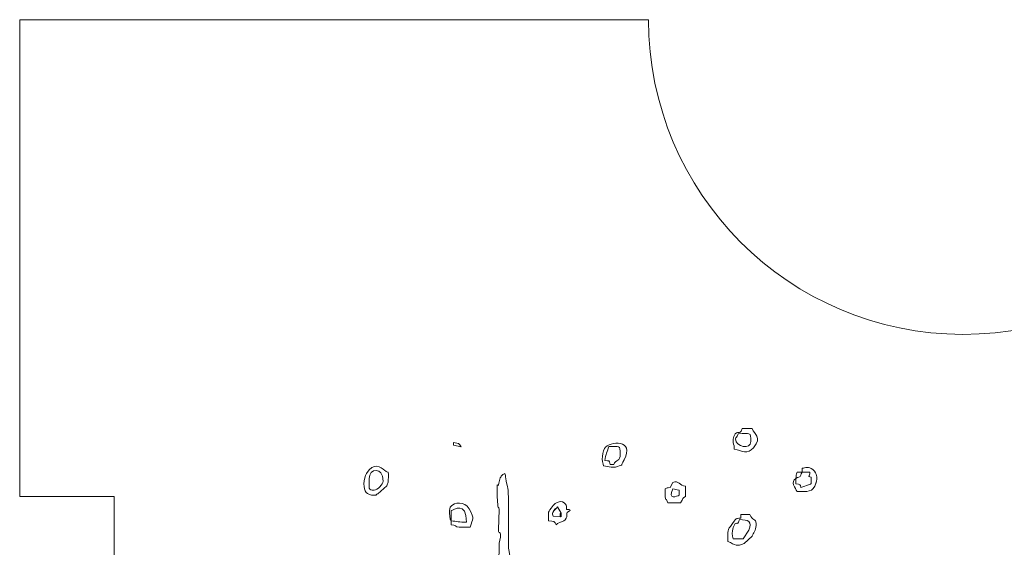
# Model space of a CAD drawing. Header units: millimetres. Extents: x -811 to 1340, y -192 to 870.
# Tile 140 of 256: x 486 to 517, y 247 to 264. Entities that reach past the tile are written whole.
import ezdxf

# ---------------------------------------------------------------- set-up
doc = ezdxf.new("R2010")
doc.units = ezdxf.units.MM
doc.header["$MEASUREMENT"] = 0
doc.layers.add('layer 1', color=7, linetype='Continuous')

msp = doc.modelspace()

# ---------------------------------------------------------------- linework, layer by layer
at = {"layer": 'layer 1', "color": 250, "lineweight": 9}
msp.add_open_spline([(545.8618, 229.1878), (545.8618, 229.1878), (545.8618, 214.0378), (545.8618, 214.0378), (545.8618, 214.0378), (545.8618, 214.0378), (525.8618, 214.0378), (525.8618, 214.0378), (525.8618, 214.0378), (525.8618, 214.0378), (525.8618, 217.0378), (525.8618, 217.0378), (525.8618, 217.0378), (525.8618, 217.0378), (505.8618, 217.0378), (505.8618, 217.0378), (505.8618, 217.0378), (505.8618, 217.0378), (505.8618, 214.0378), (505.8618, 214.0378), (505.8618, 214.0378), (505.8618, 214.0378), (485.8618, 214.0378), (485.8618, 214.0378), (485.8618, 214.0378), (485.8618, 214.0378), (485.8618, 229.1878), (485.8618, 229.1878), (485.8618, 229.1878), (485.8618, 229.1878), (488.8618, 229.1878), (488.8618, 229.1878), (488.8618, 229.1878), (488.8618, 229.1878), (488.8618, 248.8878), (488.8618, 248.8878), (488.8618, 248.8878), (488.8618, 248.8878), (485.8618, 248.8878), (485.8618, 248.8878), (485.8618, 248.8878), (485.8618, 248.8878), (485.8618, 264.0378), (485.8618, 264.0378), (485.8618, 264.0378), (485.8618, 264.0378), (505.8617, 264.0378), (505.8617, 264.0378), (505.8617, 264.0378), (505.8617, 258.5159), (510.3399, 254.0378), (515.8617, 254.0378), (515.8617, 254.0378), (521.3835, 254.0378), (525.8617, 258.5159), (525.8617, 264.0378), (525.8617, 264.0378), (525.8617, 264.0378), (545.8618, 264.0378), (545.8618, 264.0378), (545.8618, 264.0378), (545.8618, 264.0378), (545.8618, 248.8878), (545.8618, 248.8878), (545.8618, 248.8878), (545.8618, 248.8878), (542.8618, 248.8878), (542.8618, 248.8878), (542.8618, 248.8878), (542.8618, 248.8878), (542.8618, 229.1878), (542.8618, 229.1878), (542.8618, 229.1878), (542.8618, 229.1878), (545.8618, 229.1878), (545.8618, 229.1878)], degree=3, knots=[0, 0, 0, 0, 0.05, 0.05, 0.05, 0.05, 0.1, 0.1, 0.1, 0.1, 0.15, 0.15, 0.15, 0.15, 0.2, 0.2, 0.2, 0.2, 0.25, 0.25, 0.25, 0.25, 0.3, 0.3, 0.3, 0.3, 0.35, 0.35, 0.35, 0.35, 0.4, 0.4, 0.4, 0.4, 0.45, 0.45, 0.45, 0.45, 0.5, 0.5, 0.5, 0.5, 0.55, 0.55, 0.55, 0.55, 0.6, 0.6, 0.6, 0.6, 0.65, 0.65, 0.65, 0.65, 0.7, 0.7, 0.7, 0.7, 0.75, 0.75, 0.75, 0.75, 0.8, 0.8, 0.8, 0.8, 0.85, 0.85, 0.85, 0.85, 0.9, 0.9, 0.9, 0.9, 1, 1, 1, 1], dxfattribs=at)
at = {"layer": 'layer 1', "color": 114, "lineweight": 9}
for points, knots in [([(508.5484, 250.6764), (508.5484, 250.5277), (508.585, 250.5794), (508.5892, 250.3911), (508.5892, 250.3911), (508.8431, 250.332), (509.0055, 250.2057), (509.197, 250.4354), (509.197, 250.4354), (509.4881, 250.7844), (509.2118, 250.8482), (509.1597, 251.0433), (509.1597, 251.0433), (509.1597, 251.0433), (508.8337, 251.0433), (508.8337, 251.0433), (508.8337, 251.0433), (508.7611, 250.7714), (508.6892, 251.0571), (508.5802, 250.8077), (508.5802, 250.8077), (508.5738, 250.7931), (508.5484, 250.7074), (508.5484, 250.6764)], [0, 0, 0, 0, 0.1428571, 0.1428571, 0.1428571, 0.1428571, 0.2857143, 0.2857143, 0.2857143, 0.2857143, 0.4285714, 0.4285714, 0.4285714, 0.4285714, 0.5714286, 0.5714286, 0.5714286, 0.5714286, 0.7142857, 0.7142857, 0.7142857, 0.7142857, 1, 1, 1, 1]), ([(508.6298, 250.7172), (508.6298, 250.7724), (508.6739, 250.7399), (508.7114, 250.8802), (508.7114, 250.8802), (509.0837, 250.8802), (509.1189, 250.9462), (509.1189, 250.6357), (509.1189, 250.6357), (509.1189, 250.3646), (508.6298, 250.4489), (508.6298, 250.7172)], [0, 0, 0, 0, 0.25, 0.25, 0.25, 0.25, 0.5, 0.5, 0.5, 0.5, 1, 1, 1, 1]), ([(499.6632, 250.5134), (499.6632, 250.5134), (499.9064, 250.4664), (499.9064, 250.4664), (499.9064, 250.4664), (499.8359, 250.5707), (499.8262, 250.5814), (499.6632, 250.5949), (499.6632, 250.5949), (499.6632, 250.5949), (499.6632, 250.5134), (499.6632, 250.5134)], [0, 0, 0, 0, 0.25, 0.25, 0.25, 0.25, 0.5, 0.5, 0.5, 0.5, 1, 1, 1, 1]), ([(504.3911, 250.0651), (504.3911, 249.955), (504.4105, 249.9527), (504.4318, 249.8613), (504.4318, 249.8613), (504.5748, 249.828), (504.7732, 249.7841), (504.9292, 249.8544), (504.9292, 249.8544), (505.0495, 249.9086), (504.9754, 249.8415), (505.072, 250.0294), (505.072, 250.0294), (505.0741, 250.0334), (505.0795, 250.0435), (505.0817, 250.0475), (505.0817, 250.0475), (505.4401, 250.7044), (504.6221, 250.6641), (504.4574, 250.4063), (504.4574, 250.4063), (504.4078, 250.3284), (504.3911, 250.1842), (504.3911, 250.0651)], [0, 0, 0, 0, 0.1428571, 0.1428571, 0.1428571, 0.1428571, 0.2857143, 0.2857143, 0.2857143, 0.2857143, 0.4285714, 0.4285714, 0.4285714, 0.4285714, 0.5714286, 0.5714286, 0.5714286, 0.5714286, 0.7142857, 0.7142857, 0.7142857, 0.7142857, 1, 1, 1, 1]), ([(504.7579, 249.902), (504.7579, 249.902), (504.6356, 249.902), (504.6356, 249.902), (504.6356, 249.902), (504.5964, 250.049), (504.632, 250.011), (504.4726, 250.0243), (504.4726, 250.0243), (504.4896, 250.2284), (504.5579, 250.314), (504.5949, 250.4726), (504.5949, 250.4726), (504.9344, 250.4726), (504.9617, 250.5337), (504.9617, 250.2281), (504.9617, 250.2281), (504.9617, 249.9896), (504.8163, 250.0632), (504.7579, 249.902)], [0, 0, 0, 0, 0.1666667, 0.1666667, 0.1666667, 0.1666667, 0.3333333, 0.3333333, 0.3333333, 0.3333333, 0.5, 0.5, 0.5, 0.5, 0.6666667, 0.6666667, 0.6666667, 0.6666667, 1, 1, 1, 1]), ([(496.8102, 249.2907), (496.8102, 249.0467), (496.8958, 248.9238), (497.1363, 248.9238), (497.1363, 248.9238), (497.3097, 248.9238), (497.1378, 248.9223), (497.2225, 248.9546), (497.2225, 248.9546), (497.228, 248.9567), (497.2413, 248.9612), (497.2471, 248.9636), (497.2471, 248.9636), (497.2471, 248.9636), (497.5334, 249.2196), (497.5334, 249.2196), (497.5334, 249.2196), (497.558, 249.2631), (497.5697, 249.3051), (497.5763, 249.3397), (497.5763, 249.3397), (497.5955, 249.4396), (497.5846, 249.5548), (497.5846, 249.6575), (497.5846, 249.6575), (497.4962, 249.6811), (497.54, 249.6658), (497.4775, 249.7145), (497.4775, 249.7145), (497.3383, 249.823), (497.1204, 249.9875), (496.8926, 249.6159), (496.8926, 249.6159), (496.8442, 249.5369), (496.8102, 249.4209), (496.8102, 249.2907)], [0, 0, 0, 0, 0.1, 0.1, 0.1, 0.1, 0.2, 0.2, 0.2, 0.2, 0.3, 0.3, 0.3, 0.3, 0.4, 0.4, 0.4, 0.4, 0.5, 0.5, 0.5, 0.5, 0.6, 0.6, 0.6, 0.6, 0.7, 0.7, 0.7, 0.7, 0.8, 0.8, 0.8, 0.8, 1, 1, 1, 1]), ([(497.1363, 249.0869), (496.9408, 249.0869), (496.9732, 249.1162), (496.9732, 249.4537), (496.9732, 249.4537), (496.9732, 249.775), (497.4216, 249.8474), (497.4216, 249.3722), (497.4216, 249.3722), (497.4216, 249.2736), (497.2349, 249.0869), (497.1363, 249.0869)], [0, 0, 0, 0, 0.25, 0.25, 0.25, 0.25, 0.5, 0.5, 0.5, 0.5, 1, 1, 1, 1]), ([(501.2935, 249.6167), (501.3218, 249.4957), (501.315, 249.5116), (501.3344, 249.3694), (501.3344, 249.3694), (501.3344, 249.3694), (501.3796, 249.1915), (501.3796, 249.1915), (501.3796, 249.1915), (501.4312, 249.0399), (501.3901, 247.5062), (501.4092, 247.2403), (501.4092, 247.2403), (501.4092, 247.2403), (501.4134, 247.1907), (501.4134, 247.1907), (501.4134, 247.1907), (501.4294, 247.1043), (501.394, 247.2664), (501.4281, 247.1405), (501.4281, 247.1405), (501.4281, 247.1405), (501.4973, 246.723), (501.4973, 246.723), (501.4973, 246.723), (501.4973, 246.723), (502.394, 246.723), (502.394, 246.723), (502.394, 246.723), (502.3842, 246.606), (502.3762, 246.6193), (502.373, 246.5463), (502.373, 246.5463), (502.3452, 245.9078), (501.9139, 246.2229), (501.7826, 246.2339), (501.7826, 246.2339), (501.6783, 246.1348), (501.7274, 246.1816), (501.661, 246.0413), (501.661, 246.0413), (501.5315, 245.7675), (501.255, 245.8941), (501.0897, 245.9078), (501.0897, 245.9078), (501.1465, 246.0453), (501.0873, 245.9156), (501.1024, 246.1168), (501.1024, 246.1168), (501.1228, 246.3877), (501.1406, 246.0755), (501.1713, 246.3562), (501.1713, 246.3562), (501.0543, 246.3809), (500.9992, 246.4024), (500.9291, 246.2871), (500.9291, 246.2871), (500.8283, 246.1213), (500.9826, 246.3578), (500.8898, 246.1775), (500.8898, 246.1775), (500.8838, 246.1659), (500.8164, 246.0772), (500.8094, 246.0687), (500.8094, 246.0687), (500.6111, 245.8336), (500.2438, 245.7609), (500.0282, 245.9847), (500.0282, 245.9847), (499.927, 246.0897), (499.9485, 246.1291), (499.9485, 246.3154), (499.9485, 246.3154), (499.9536, 246.3182), (499.9631, 246.3275), (499.9646, 246.3225), (499.9646, 246.3225), (499.9661, 246.3174), (499.9787, 246.3294), (499.9809, 246.3308), (499.9809, 246.3308), (499.9809, 246.3308), (500.082, 246.4189), (500.082, 246.4189), (500.082, 246.4189), (500.1938, 246.5494), (499.9863, 246.5192), (500.5191, 246.5192), (500.5191, 246.5192), (500.5623, 246.6592), (500.4329, 246.4373), (500.8133, 246.6725), (500.8133, 246.6725), (500.8819, 246.715), (500.9251, 246.7407), (500.9719, 246.8006), (500.9719, 246.8006), (501.186, 247.0746), (501.0931, 247.0865), (501.1113, 247.3993), (501.1113, 247.3993), (501.1113, 247.3993), (501.1501, 247.5958), (501.1501, 247.5958), (501.1501, 247.5958), (501.1784, 247.8061), (501.0897, 247.658), (501.0897, 247.8234), (501.0897, 247.8234), (501.0897, 247.8234), (501.1081, 248.4736), (501.1081, 248.4736), (501.1081, 248.4736), (501.0904, 248.6502), (501.049, 248.3259), (501.049, 249.1684), (501.049, 249.1684), (501.049, 249.364), (501.0541, 249.1251), (501.0997, 249.3095), (501.0997, 249.3095), (501.0997, 249.3095), (501.1452, 249.4794), (501.1452, 249.4794), (501.1452, 249.4794), (501.1507, 249.4889), (501.1703, 249.5166), (501.1777, 249.5254), (501.1777, 249.5254), (501.2371, 249.5956), (501.1982, 249.5823), (501.2935, 249.6167)], [0, 0, 0, 0, 0.0294118, 0.0294118, 0.0294118, 0.0294118, 0.0588235, 0.0588235, 0.0588235, 0.0588235, 0.0882353, 0.0882353, 0.0882353, 0.0882353, 0.1176471, 0.1176471, 0.1176471, 0.1176471, 0.1470588, 0.1470588, 0.1470588, 0.1470588, 0.1764706, 0.1764706, 0.1764706, 0.1764706, 0.2058824, 0.2058824, 0.2058824, 0.2058824, 0.2352941, 0.2352941, 0.2352941, 0.2352941, 0.2647059, 0.2647059, 0.2647059, 0.2647059, 0.2941176, 0.2941176, 0.2941176, 0.2941176, 0.3235294, 0.3235294, 0.3235294, 0.3235294, 0.3529412, 0.3529412, 0.3529412, 0.3529412, 0.3823529, 0.3823529, 0.3823529, 0.3823529, 0.4117647, 0.4117647, 0.4117647, 0.4117647, 0.4411765, 0.4411765, 0.4411765, 0.4411765, 0.4705882, 0.4705882, 0.4705882, 0.4705882, 0.5, 0.5, 0.5, 0.5, 0.5294118, 0.5294118, 0.5294118, 0.5294118, 0.5588235, 0.5588235, 0.5588235, 0.5588235, 0.5882353, 0.5882353, 0.5882353, 0.5882353, 0.6176471, 0.6176471, 0.6176471, 0.6176471, 0.6470588, 0.6470588, 0.6470588, 0.6470588, 0.6764706, 0.6764706, 0.6764706, 0.6764706, 0.7058824, 0.7058824, 0.7058824, 0.7058824, 0.7352941, 0.7352941, 0.7352941, 0.7352941, 0.7647059, 0.7647059, 0.7647059, 0.7647059, 0.7941176, 0.7941176, 0.7941176, 0.7941176, 0.8235294, 0.8235294, 0.8235294, 0.8235294, 0.8529412, 0.8529412, 0.8529412, 0.8529412, 0.8823529, 0.8823529, 0.8823529, 0.8823529, 0.9117647, 0.9117647, 0.9117647, 0.9117647, 0.9411765, 0.9411765, 0.9411765, 0.9411765, 1, 1, 1, 1]), ([(510.7493, 249.6575), (510.7493, 249.6575), (510.9938, 249.6575), (510.9938, 249.6575), (510.9938, 249.6575), (510.9798, 249.4897), (510.899, 249.5394), (511.0346, 249.4944), (511.0346, 249.4944), (511.0346, 249.4944), (511.0346, 249.2907), (511.0346, 249.2907), (511.0346, 249.2907), (511.0252, 249.2873), (511.0118, 249.289), (511.0078, 249.2768), (511.0078, 249.2768), (511.0078, 249.2768), (510.7085, 249.1684), (510.7085, 249.1684), (510.7085, 249.1684), (510.6682, 249.2798), (510.7106, 249.2522), (510.5455, 249.2907), (510.5455, 249.2907), (510.5455, 249.2907), (510.5455, 249.4537), (510.5455, 249.4537), (510.5455, 249.4537), (510.3632, 249.3512), (510.5297, 249.1531), (510.5862, 249.0461), (510.5862, 249.0461), (510.9149, 249.0461), (511.0856, 248.993), (511.1859, 249.3124), (511.1859, 249.3124), (511.1875, 249.3172), (511.1907, 249.3287), (511.192, 249.3334), (511.192, 249.3334), (511.2308, 249.4645), (511.2291, 249.5652), (511.1403, 249.6844), (511.1403, 249.6844), (511.1356, 249.6907), (511.127, 249.6999), (511.1219, 249.7055), (511.1219, 249.7055), (511.1219, 249.7055), (511.0848, 249.7385), (511.0848, 249.7385), (511.0848, 249.7385), (510.9495, 249.846), (510.8495, 249.8031), (510.7493, 249.7798), (510.7493, 249.7798), (510.7493, 249.7798), (510.7493, 249.6575), (510.7493, 249.6575)], [0, 0, 0, 0, 0.0625, 0.0625, 0.0625, 0.0625, 0.125, 0.125, 0.125, 0.125, 0.1875, 0.1875, 0.1875, 0.1875, 0.25, 0.25, 0.25, 0.25, 0.3125, 0.3125, 0.3125, 0.3125, 0.375, 0.375, 0.375, 0.375, 0.4375, 0.4375, 0.4375, 0.4375, 0.5, 0.5, 0.5, 0.5, 0.5625, 0.5625, 0.5625, 0.5625, 0.625, 0.625, 0.625, 0.625, 0.6875, 0.6875, 0.6875, 0.6875, 0.75, 0.75, 0.75, 0.75, 0.8125, 0.8125, 0.8125, 0.8125, 0.875, 0.875, 0.875, 0.875, 1, 1, 1, 1]), ([(510.5455, 249.4537), (510.726, 249.5492), (510.6538, 249.477), (510.7493, 249.6575), (510.7493, 249.6575), (510.7493, 249.6575), (510.5862, 249.6575), (510.5862, 249.6575), (510.5862, 249.6575), (510.5646, 249.5646), (510.5546, 249.5638), (510.5455, 249.4537)], [0, 0, 0, 0, 0.25, 0.25, 0.25, 0.25, 0.5, 0.5, 0.5, 0.5, 1, 1, 1, 1]), ([(506.5513, 249.1684), (506.4251, 249.1577), (506.4742, 249.1689), (506.3882, 249.1276), (506.3882, 249.1276), (506.3882, 248.5958), (506.4005, 248.9387), (506.4697, 248.6793), (506.4697, 248.6793), (506.4697, 248.6793), (506.8773, 248.6793), (506.8773, 248.6793), (506.8773, 248.6793), (506.9787, 248.8306), (506.928, 248.8377), (507.0404, 248.8832), (507.0404, 248.8832), (507.0404, 248.8832), (507.0404, 249.2091), (507.0404, 249.2091), (507.0404, 249.2091), (506.8446, 249.2306), (506.8331, 249.4114), (506.6328, 249.3314), (506.6328, 249.3314), (506.6328, 249.3314), (506.5513, 249.1684), (506.5513, 249.1684)], [0, 0, 0, 0, 0.125, 0.125, 0.125, 0.125, 0.25, 0.25, 0.25, 0.25, 0.375, 0.375, 0.375, 0.375, 0.5, 0.5, 0.5, 0.5, 0.625, 0.625, 0.625, 0.625, 0.75, 0.75, 0.75, 0.75, 1, 1, 1, 1]), ([(506.6328, 249.1276), (506.7257, 249.106), (506.7265, 249.0961), (506.8366, 249.0869), (506.8366, 249.0869), (506.8366, 249.0869), (506.8366, 248.9238), (506.8366, 248.9238), (506.8366, 248.9238), (506.7723, 248.8878), (506.458, 248.7635), (506.6328, 249.1276)], [0, 0, 0, 0, 0.25, 0.25, 0.25, 0.25, 0.5, 0.5, 0.5, 0.5, 1, 1, 1, 1]), ([(499.5817, 248.1088), (499.5817, 248.1088), (499.5817, 247.9865), (499.5817, 247.9865), (499.5817, 247.9865), (499.8874, 247.961), (499.4699, 247.905), (500.1931, 247.905), (500.1931, 247.905), (500.2648, 248.2128), (500.3505, 248.1372), (500.1551, 248.4885), (500.1551, 248.4885), (500.0047, 248.7589), (499.676, 248.6842), (499.5901, 248.5895), (499.5901, 248.5895), (499.5229, 248.5155), (499.5354, 248.4896), (499.5351, 248.3538), (499.5351, 248.3538), (499.5351, 248.3538), (499.5564, 248.1651), (499.5564, 248.1651), (499.5564, 248.1651), (499.5587, 248.1564), (499.5661, 248.1429), (499.5683, 248.1362), (499.5683, 248.1362), (499.5705, 248.1296), (499.5763, 248.1173), (499.5817, 248.1088)], [0, 0, 0, 0, 0.1111111, 0.1111111, 0.1111111, 0.1111111, 0.2222222, 0.2222222, 0.2222222, 0.2222222, 0.3333333, 0.3333333, 0.3333333, 0.3333333, 0.4444444, 0.4444444, 0.4444444, 0.4444444, 0.5555556, 0.5555556, 0.5555556, 0.5555556, 0.6666667, 0.6666667, 0.6666667, 0.6666667, 0.7777778, 0.7777778, 0.7777778, 0.7777778, 1, 1, 1, 1]), ([(499.5817, 248.1088), (499.5817, 248.1088), (499.5817, 248.4348), (499.5817, 248.4348), (499.5817, 248.4348), (499.6634, 248.4566), (500.0708, 248.7507), (500.0708, 248.068), (500.0708, 248.068), (499.8343, 248.068), (499.7568, 248.0941), (499.5817, 248.1088)], [0, 0, 0, 0, 0.25, 0.25, 0.25, 0.25, 0.5, 0.5, 0.5, 0.5, 1, 1, 1, 1]), ([(502.6793, 248.1088), (502.8518, 248.0943), (502.8782, 248.0995), (502.9239, 247.9865), (502.9239, 247.9865), (502.9332, 247.9963), (502.96, 248.0202), (502.9673, 248.0245), (502.9673, 248.0245), (503.1108, 248.1081), (503.1511, 248.0681), (503.2137, 248.145), (503.2137, 248.145), (503.3308, 248.2892), (503.1674, 248.3521), (503.3722, 248.4348), (503.3722, 248.4348), (503.3223, 248.4725), (503.418, 248.4612), (503.2499, 248.4756), (503.2499, 248.4756), (503.2471, 248.6004), (503.2743, 248.5666), (503.2156, 248.645), (503.2156, 248.645), (503.1255, 248.7653), (502.922, 248.7612), (502.7617, 248.5154), (502.7617, 248.5154), (502.6445, 248.3359), (502.6793, 248.3938), (502.6793, 248.1088)], [0, 0, 0, 0, 0.1111111, 0.1111111, 0.1111111, 0.1111111, 0.2222222, 0.2222222, 0.2222222, 0.2222222, 0.3333333, 0.3333333, 0.3333333, 0.3333333, 0.4444444, 0.4444444, 0.4444444, 0.4444444, 0.5555556, 0.5555556, 0.5555556, 0.5555556, 0.6666667, 0.6666667, 0.6666667, 0.6666667, 0.7777778, 0.7777778, 0.7777778, 0.7777778, 1, 1, 1, 1]), ([(503.0461, 248.234), (503.0461, 248.234), (502.8324, 248.2611), (502.8324, 248.2611), (502.8324, 248.2611), (502.7957, 248.3825), (502.7882, 248.3301), (502.8507, 248.4234), (502.8507, 248.4234), (503.0146, 248.6681), (502.6932, 248.2367), (502.9126, 248.4877), (502.9126, 248.4877), (502.9516, 248.5322), (502.9267, 248.4878), (502.9638, 248.5579), (502.9638, 248.5579), (502.9638, 248.5579), (503.0869, 248.3569), (503.0869, 248.3569), (503.0869, 248.3569), (503.0869, 248.158), (503.0882, 248.2763), (503.0461, 248.234)], [0, 0, 0, 0, 0.1428571, 0.1428571, 0.1428571, 0.1428571, 0.2857143, 0.2857143, 0.2857143, 0.2857143, 0.4285714, 0.4285714, 0.4285714, 0.4285714, 0.5714286, 0.5714286, 0.5714286, 0.5714286, 0.7142857, 0.7142857, 0.7142857, 0.7142857, 1, 1, 1, 1]), ([(503.0461, 248.234), (503.0461, 248.4211), (503.046, 248.3093), (503.0869, 248.3569), (503.0869, 248.3569), (503.0869, 248.3569), (502.9638, 248.5579), (502.9638, 248.5579), (502.9638, 248.5579), (502.9267, 248.4878), (502.9516, 248.5322), (502.9126, 248.4877), (502.9126, 248.4877), (502.6932, 248.2367), (503.0146, 248.6681), (502.8507, 248.4234), (502.8507, 248.4234), (502.7882, 248.3301), (502.7957, 248.3825), (502.8324, 248.2611), (502.8324, 248.2611), (502.8324, 248.2611), (503.0461, 248.234), (503.0461, 248.234)], [0, 0, 0, 0, 0.1428571, 0.1428571, 0.1428571, 0.1428571, 0.2857143, 0.2857143, 0.2857143, 0.2857143, 0.4285714, 0.4285714, 0.4285714, 0.4285714, 0.5714286, 0.5714286, 0.5714286, 0.5714286, 0.7142857, 0.7142857, 0.7142857, 0.7142857, 1, 1, 1, 1]), ([(508.793, 248.1903), (508.6033, 248.186), (508.6973, 248.2268), (508.463, 247.9311), (508.463, 247.9311), (508.359, 247.7997), (508.3854, 247.7225), (508.3854, 247.4566), (508.3854, 247.4566), (508.6238, 247.3422), (508.6619, 247.2805), (508.9023, 247.3899), (508.9023, 247.3899), (508.9023, 247.3899), (509.1522, 247.6245), (509.1522, 247.6245), (509.1522, 247.6245), (509.1565, 247.6315), (509.163, 247.6421), (509.1674, 247.6495), (509.1674, 247.6495), (509.2376, 247.7672), (509.282, 247.8467), (509.282, 248.0272), (509.282, 248.0272), (509.282, 248.1946), (509.1561, 248.0971), (509.0782, 248.3125), (509.0782, 248.3125), (509.0782, 248.3125), (508.793, 248.3125), (508.793, 248.3125), (508.793, 248.3125), (508.793, 248.3125), (508.793, 248.1903), (508.793, 248.1903)], [0, 0, 0, 0, 0.1, 0.1, 0.1, 0.1, 0.2, 0.2, 0.2, 0.2, 0.3, 0.3, 0.3, 0.3, 0.4, 0.4, 0.4, 0.4, 0.5, 0.5, 0.5, 0.5, 0.6, 0.6, 0.6, 0.6, 0.7, 0.7, 0.7, 0.7, 0.8, 0.8, 0.8, 0.8, 1, 1, 1, 1]), ([(508.8745, 247.5381), (508.8745, 247.5381), (508.5484, 247.5381), (508.5484, 247.5381), (508.5484, 247.5381), (508.5212, 247.6549), (508.5026, 247.7496), (508.5546, 247.8967), (508.5546, 247.8967), (508.6613, 248.1988), (508.6761, 247.8646), (508.7522, 248.1495), (508.7522, 248.1495), (509.0295, 248.1495), (509.1634, 248.0888), (509.0553, 247.8098), (509.0553, 247.8098), (509.0553, 247.8098), (508.8745, 247.5381), (508.8745, 247.5381)], [0, 0, 0, 0, 0.1666667, 0.1666667, 0.1666667, 0.1666667, 0.3333333, 0.3333333, 0.3333333, 0.3333333, 0.5, 0.5, 0.5, 0.5, 0.6666667, 0.6666667, 0.6666667, 0.6666667, 1, 1, 1, 1])]:
    msp.add_open_spline(points, degree=3, knots=knots, dxfattribs=at)

doc.saveas('drawing.dxf')
